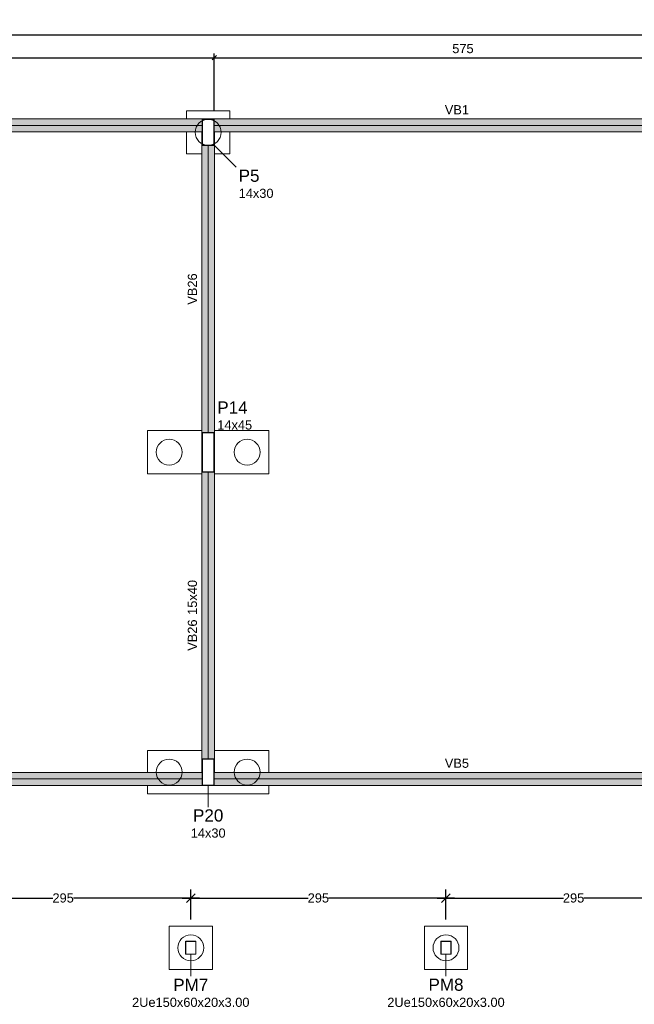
# Model space of a CAD drawing. Header units: millimetres. Extents: x 10906 to 25863, y 1966 to 4861.
# Tile 41 of 163: x 11155 to 11169, y 2960 to 2983. Entities that reach past the tile are written whole.
import ezdxf

# ---------------------------------------------------------------- set-up
doc = ezdxf.new("R2010")
doc.units = ezdxf.units.MM
doc.linetypes.add('DOT2', pattern=[3.175, 0, -3.175])
for name, color, linetype, lineweight in [('FO-Cotas', 4, 'Continuous', 5), ('FO-Eixos', 5, 'Continuous', 5), ('FO-Estacas dos blocos', 1, 'Continuous', 20), ('FO-Hachura viga', 41, 'Continuous', 5), ('FO-Pilares', 4, 'Continuous', 30), ('FO-Pilares genéricos', 30, 'Continuous', 5), ('FO-Seção das fundações', 7, 'Continuous', 5), ('FO-Textos das vigas', 7, 'Continuous', 5), ('FO-Textos dos pilares', 7, 'Continuous', 5), ('FO-Vigas', 1, 'Continuous', 20)]:
    doc.layers.add(name, color=color, linetype=linetype, lineweight=lineweight)
doc.styles.add('Arial', font='arial.ttf')
doc.styles.get("Standard").update_dxf_attribs({"font": 'arial.ttf'})
doc.dimstyles.new('UM_50.000000', dxfattribs={"dimtxt": 0.18, "dimasz": 0.2, "dimexe": 0.2, "dimexo": 0.5, "dimgap": 0, "dimtad": 1, "dimtih": 1, "dimtoh": 1, "dimlfac": 50, "dimzin": 0, "dimdsep": 46, "dimtxsty": 'Standard', "dimcen": 0.09, "dimdle": 0.2, "dimclrd": 256, "dimclre": 256, "dimclrt": 7, "dimazin": 0, "dimtfac": 1, "dimtofl": 0, "dimtmove": 0, "dimatfit": 3, "dimfxl": 1, "dimtolj": 1, "dimtzin": 0, "dimarcsym": 0})

# ---------------------------------------------------------------- blocks, each defined once
blk = doc.blocks.new('_Oblique')
at = {"color": 0, "linetype": 'ByBlock', "lineweight": -2}
blk.add_line((-0.5, -0.5), (0.5, 0.5), dxfattribs=at)
blk = doc.blocks.new('*D46')
at = {"layer": 'Defpoints', "color": 0, "transparency": 16777216}
for p in [(11159.068, 2981.83), (11147.568, 2980.418), (11159.068, 2980.418)]:
    blk.add_point(p, dxfattribs=at)
at = {"layer": 'FO-Cotas', "lineweight": -2, "transparency": 16777216}
for p, q in [((11147.468, 2981.83), (11159.168, 2981.83)), ((11147.568, 2980.618), (11147.568, 2981.93)), ((11159.068, 2980.618), (11159.068, 2981.93))]:
    blk.add_line(p, q, dxfattribs=at)
at = {"layer": 'FO-Cotas', "lineweight": -2, "transparency": 16777216, "xscale": 0.1, "yscale": 0.1, "zscale": 0.1, "rotation": 180}
blk.add_blockref('_Oblique', (11147.568, 2981.83), dxfattribs=at)
at = {"layer": 'FO-Cotas', "lineweight": -2, "transparency": 16777216, "xscale": 0.1, "yscale": 0.1, "zscale": 0.1}
blk.add_blockref('_Oblique', (11159.068, 2981.83), dxfattribs=at)
at = {"layer": 'FO-Cotas', "color": 7, "transparency": 16777216, "insert": (11153.318, 2982.041), "char_height": 0.2118, "attachment_point": 5, "rotation": 0.0057, "style": 'Arial'}
blk.add_mtext('\\A1;575', dxfattribs=at)
blk = doc.blocks.new('*D10')
at = {"layer": 'Defpoints', "color": 0, "transparency": 16777216}
for p in [(11170.568, 2981.83), (11159.068, 2980.418), (11170.568, 2980.418)]:
    blk.add_point(p, dxfattribs=at)
at = {"layer": 'FO-Cotas', "lineweight": -2, "transparency": 16777216}
for p, q in [((11158.968, 2981.83), (11170.668, 2981.83)), ((11159.068, 2980.618), (11159.068, 2981.93)), ((11170.568, 2980.618), (11170.568, 2981.93))]:
    blk.add_line(p, q, dxfattribs=at)
at = {"layer": 'FO-Cotas', "lineweight": -2, "transparency": 16777216, "xscale": 0.1, "yscale": 0.1, "zscale": 0.1, "rotation": 180}
blk.add_blockref('_Oblique', (11159.068, 2981.83), dxfattribs=at)
at = {"layer": 'FO-Cotas', "lineweight": -2, "transparency": 16777216, "xscale": 0.1, "yscale": 0.1, "zscale": 0.1}
blk.add_blockref('_Oblique', (11170.568, 2981.83), dxfattribs=at)
at = {"layer": 'FO-Cotas', "color": 7, "transparency": 16777216, "insert": (11164.818, 2982.041), "char_height": 0.2118, "attachment_point": 5, "rotation": 0.0057, "style": 'Arial'}
blk.add_mtext('\\A1;575', dxfattribs=at)
blk = doc.blocks.new('*D14')
at = {"layer": 'Defpoints', "color": 0, "transparency": 16777216}
for p in [(11194.978, 2982.359), (11112.778, 2980.418), (11194.978, 2980.418)]:
    blk.add_point(p, dxfattribs=at)
at = {"layer": 'FO-Cotas', "lineweight": -2, "transparency": 16777216}
for p, q in [((11112.778, 2980.618), (11112.778, 2982.459)), ((11194.978, 2980.618), (11194.978, 2982.459)), ((11112.678, 2982.359), (11195.078, 2982.359))]:
    blk.add_line(p, q, dxfattribs=at)
at = {"layer": 'FO-Cotas', "lineweight": -2, "transparency": 16777216, "xscale": 0.1, "yscale": 0.1, "zscale": 0.1, "rotation": 180}
blk.add_blockref('_Oblique', (11112.778, 2982.359), dxfattribs=at)
at = {"layer": 'FO-Cotas', "lineweight": -2, "transparency": 16777216, "xscale": 0.1, "yscale": 0.1, "zscale": 0.1}
blk.add_blockref('_Oblique', (11194.978, 2982.359), dxfattribs=at)
at = {"layer": 'FO-Cotas', "color": 7, "transparency": 16777216, "insert": (11153.878, 2982.571), "char_height": 0.2118, "attachment_point": 5, "rotation": 0.0057, "style": 'Arial'}
blk.add_mtext('\\A1;4110', dxfattribs=at)
blk = doc.blocks.new('*D50')
at = {"layer": 'Defpoints', "color": 0, "transparency": 16777216}
for p in [(11164.426, 2962.418), (11164.426, 2961.418), (11170.326, 2961.418)]:
    blk.add_point(p, dxfattribs=at)
at = {"layer": 'FO-Cotas', "lineweight": -2, "transparency": 16777216}
for p, q in [((11164.426, 2961.918), (11164.426, 2962.618)), ((11170.326, 2961.918), (11170.326, 2962.618)), ((11164.226, 2962.418), (11167.14, 2962.418)), ((11170.526, 2962.418), (11167.613, 2962.418))]:
    blk.add_line(p, q, dxfattribs=at)
at = {"layer": 'FO-Cotas', "lineweight": -2, "transparency": 16777216, "xscale": 0.2, "yscale": 0.2, "zscale": 0.2, "rotation": 180}
blk.add_blockref('_Oblique', (11164.426, 2962.418), dxfattribs=at)
at = {"layer": 'FO-Cotas', "lineweight": -2, "transparency": 16777216, "xscale": 0.2, "yscale": 0.2, "zscale": 0.2}
blk.add_blockref('_Oblique', (11170.326, 2962.418), dxfattribs=at)
at = {"layer": 'FO-Cotas', "color": 7, "transparency": 16777216, "insert": (11167.376, 2962.418), "char_height": 0.2118, "attachment_point": 5, "rotation": 0.0057, "style": 'Arial'}
blk.add_mtext('\\A1;295', dxfattribs=at)
blk = doc.blocks.new('*D51')
at = {"layer": 'Defpoints', "color": 0, "transparency": 16777216}
for p in [(11158.526, 2962.418), (11158.526, 2961.418), (11164.426, 2961.418)]:
    blk.add_point(p, dxfattribs=at)
at = {"layer": 'FO-Cotas', "lineweight": -2, "transparency": 16777216}
for p, q in [((11158.526, 2961.918), (11158.526, 2962.618)), ((11164.426, 2961.918), (11164.426, 2962.618)), ((11158.326, 2962.418), (11161.24, 2962.418)), ((11164.626, 2962.418), (11161.713, 2962.418))]:
    blk.add_line(p, q, dxfattribs=at)
at = {"layer": 'FO-Cotas', "lineweight": -2, "transparency": 16777216, "xscale": 0.2, "yscale": 0.2, "zscale": 0.2, "rotation": 180}
blk.add_blockref('_Oblique', (11158.526, 2962.418), dxfattribs=at)
at = {"layer": 'FO-Cotas', "lineweight": -2, "transparency": 16777216, "xscale": 0.2, "yscale": 0.2, "zscale": 0.2}
blk.add_blockref('_Oblique', (11164.426, 2962.418), dxfattribs=at)
at = {"layer": 'FO-Cotas', "color": 7, "transparency": 16777216, "insert": (11161.476, 2962.418), "char_height": 0.2118, "attachment_point": 5, "rotation": 0.0057, "style": 'Arial'}
blk.add_mtext('\\A1;295', dxfattribs=at)
blk = doc.blocks.new('*D52')
at = {"layer": 'Defpoints', "color": 0, "transparency": 16777216}
for p in [(11152.626, 2962.418), (11152.626, 2961.418), (11158.526, 2961.418)]:
    blk.add_point(p, dxfattribs=at)
at = {"layer": 'FO-Cotas', "lineweight": -2, "transparency": 16777216}
for p, q in [((11152.626, 2961.918), (11152.626, 2962.618)), ((11158.526, 2961.918), (11158.526, 2962.618)), ((11152.426, 2962.418), (11155.34, 2962.418)), ((11158.726, 2962.418), (11155.813, 2962.418))]:
    blk.add_line(p, q, dxfattribs=at)
at = {"layer": 'FO-Cotas', "lineweight": -2, "transparency": 16777216, "xscale": 0.2, "yscale": 0.2, "zscale": 0.2, "rotation": 180}
blk.add_blockref('_Oblique', (11152.626, 2962.418), dxfattribs=at)
at = {"layer": 'FO-Cotas', "lineweight": -2, "transparency": 16777216, "xscale": 0.2, "yscale": 0.2, "zscale": 0.2}
blk.add_blockref('_Oblique', (11158.526, 2962.418), dxfattribs=at)
at = {"layer": 'FO-Cotas', "color": 7, "transparency": 16777216, "insert": (11155.576, 2962.418), "char_height": 0.2118, "attachment_point": 5, "rotation": 0.0057, "style": 'Arial'}
blk.add_mtext('\\A1;295', dxfattribs=at)

msp = doc.modelspace()

# ---------------------------------------------------------------- hatches: boundary and pattern name
at = {"layer": 'FO-Hachura viga', "linetype": 'Continuous'}
for points in [[(11158.7885, 2980.11751), (11158.7885, 2980.11751), (11158.7885, 2980.40751), (11159.0685, 2980.40751), (11159.0685, 2980.41751), (11147.5685, 2980.41751), (11147.5685, 2980.11751), (11158.7885, 2980.11751)], [(11170.2885, 2980.11751), (11170.2885, 2980.11751), (11170.2885, 2980.40751), (11170.5685, 2980.40751), (11170.5685, 2980.41751), (11159.0685, 2980.41751), (11159.0685, 2980.11751), (11170.2885, 2980.11751)], [(11159.0685, 2973.16751), (11159.0685, 2973.16751), (11159.0685, 2972.26751), (11159.0785, 2972.26751), (11159.0785, 2980.11751), (11159.0685, 2980.11751), (11159.0685, 2979.80751), (11158.7885, 2979.80751), (11158.7885, 2980.11751), (11158.7785, 2980.11751), (11158.7785, 2972.26751), (11158.7885, 2972.26751), (11158.7885, 2973.16751), (11159.0685, 2973.16751)], [(11159.0785, 2973.16751), (11159.0785, 2973.16751), (11159.0685, 2973.16751), (11159.0685, 2972.26751), (11158.7885, 2972.26751), (11158.7885, 2973.16751), (11158.7785, 2973.16751), (11158.7785, 2965.31751), (11158.7885, 2965.31751), (11158.7885, 2965.62751), (11159.0685, 2965.62751), (11159.0685, 2965.31751), (11159.0785, 2965.31751), (11159.0785, 2973.16751)], [(11147.5685, 2965.31751), (11147.5685, 2965.31751), (11147.5685, 2965.02751), (11147.2885, 2965.02751), (11147.2885, 2965.01751), (11158.7885, 2965.01751), (11158.7885, 2965.31751), (11147.5685, 2965.31751)], [(11170.5785, 2965.31751), (11170.5785, 2965.31751), (11170.5685, 2965.31751), (11170.5685, 2965.02751), (11170.2885, 2965.02751), (11170.2885, 2965.31751), (11159.0685, 2965.31751), (11159.0685, 2965.02751), (11158.7885, 2965.02751), (11158.7885, 2965.01751), (11170.5785, 2965.01751), (11170.5785, 2965.31751)]]:
    msp.add_hatch(color=256, dxfattribs=at).paths.add_polyline_path(points)

# ---------------------------------------------------------------- linework, layer by layer
at = {"layer": 'FO-Cotas'}
for p, q in [((11159.0685, 2979.80751), (11159.57682, 2979.29919)), ((11158.9285, 2965.02751), (11158.9285, 2964.51919)), ((11158.5265, 2961.11751), (11158.5265, 2960.60919)), ((11164.4265, 2961.11751), (11164.4265, 2960.60919))]:
    msp.add_line(p, q, dxfattribs=at)
at = {"layer": 'FO-Eixos'}
for p, q in [((11147.5685, 2980.26751), (11158.7885, 2980.26751)), ((11159.0685, 2980.26751), (11170.2885, 2980.26751)), ((11158.9285, 2973.16751), (11158.9285, 2979.80751)), ((11158.9285, 2965.62751), (11158.9285, 2972.26751)), ((11147.5685, 2965.16751), (11158.7885, 2965.16751)), ((11159.0685, 2965.16751), (11170.2885, 2965.16751))]:
    msp.add_line(p, q, dxfattribs=at)
at = {"layer": 'FO-Estacas dos blocos'}
for centre in [(11158.9285, 2980.10751), (11158.0285, 2972.71751), (11159.8285, 2972.71751), (11158.0285, 2965.32751), (11159.8285, 2965.32751), (11158.5265, 2961.26751), (11164.4265, 2961.26751)]:
    msp.add_circle(centre, 0.3, dxfattribs=at)
at = {"layer": 'FO-Pilares'}
for points in [[(11158.7885, 2979.80751), (11158.9285, 2979.80751), (11159.0685, 2979.80751), (11159.0685, 2980.10751), (11159.0685, 2980.40751), (11158.9285, 2980.40751), (11158.7885, 2980.40751), (11158.7885, 2980.10751), (11158.7885, 2979.80751)], [(11158.7885, 2972.26751), (11158.9285, 2972.26751), (11159.0685, 2972.26751), (11159.0685, 2972.71751), (11159.0685, 2973.16751), (11158.9285, 2973.16751), (11158.7885, 2973.16751), (11158.7885, 2972.71751), (11158.7885, 2972.26751)], [(11158.7885, 2965.02751), (11158.9285, 2965.02751), (11159.0685, 2965.02751), (11159.0685, 2965.32751), (11159.0685, 2965.62751), (11158.9285, 2965.62751), (11158.7885, 2965.62751), (11158.7885, 2965.32751), (11158.7885, 2965.02751)]]:
    msp.add_lwpolyline(points, close=True, dxfattribs=at)
at = {"layer": 'FO-Pilares genéricos'}
for points in [[(11158.6405, 2961.41751), (11158.64144, 2961.41743), (11158.64235, 2961.41721), (11158.64322, 2961.41685), (11158.64402, 2961.41636), (11158.64474, 2961.41575), (11158.64535, 2961.41503), (11158.64584, 2961.41423), (11158.6462, 2961.41336), (11158.64642, 2961.41244), (11158.6465, 2961.41151), (11158.6465, 2961.12351), (11158.64642, 2961.12257), (11158.6462, 2961.12165), (11158.64584, 2961.12078), (11158.64535, 2961.11998), (11158.64474, 2961.11926), (11158.64402, 2961.11865), (11158.64322, 2961.11816), (11158.64235, 2961.1178), (11158.64144, 2961.11758), (11158.6405, 2961.11751), (11158.4125, 2961.11751), (11158.41156, 2961.11758), (11158.41064, 2961.1178), (11158.40977, 2961.11816), (11158.40897, 2961.11865), (11158.40825, 2961.11926), (11158.40764, 2961.11998), (11158.40715, 2961.12078), (11158.40679, 2961.12165), (11158.40657, 2961.12257), (11158.4065, 2961.12351), (11158.4065, 2961.41151), (11158.40657, 2961.41244), (11158.40679, 2961.41336), (11158.40715, 2961.41423), (11158.40764, 2961.41503), (11158.40825, 2961.41575), (11158.40897, 2961.41636), (11158.40977, 2961.41685), (11158.41064, 2961.41721), (11158.41156, 2961.41743), (11158.4125, 2961.41751), (11158.6405, 2961.41751)], [(11158.6345, 2961.41151), (11158.63544, 2961.41143), (11158.63635, 2961.41121), (11158.63722, 2961.41085), (11158.63802, 2961.41036), (11158.63874, 2961.40975), (11158.63935, 2961.40903), (11158.63984, 2961.40823), (11158.6402, 2961.40736), (11158.64042, 2961.40644), (11158.6405, 2961.40551), (11158.6405, 2961.12951), (11158.64042, 2961.12857), (11158.6402, 2961.12765), (11158.63984, 2961.12678), (11158.63935, 2961.12598), (11158.63874, 2961.12526), (11158.63802, 2961.12465), (11158.63722, 2961.12416), (11158.63635, 2961.1238), (11158.63544, 2961.12358), (11158.6345, 2961.12351), (11158.4185, 2961.12351), (11158.41756, 2961.12358), (11158.41664, 2961.1238), (11158.41577, 2961.12416), (11158.41497, 2961.12465), (11158.41425, 2961.12526), (11158.41364, 2961.12598), (11158.41315, 2961.12678), (11158.41279, 2961.12765), (11158.41257, 2961.12857), (11158.4125, 2961.12951), (11158.4125, 2961.40551), (11158.41257, 2961.40644), (11158.41279, 2961.40736), (11158.41315, 2961.40823), (11158.41364, 2961.40903), (11158.41425, 2961.40975), (11158.41497, 2961.41036), (11158.41577, 2961.41085), (11158.41664, 2961.41121), (11158.41756, 2961.41143), (11158.4185, 2961.41151), (11158.6345, 2961.41151)], [(11164.5405, 2961.41751), (11164.54144, 2961.41743), (11164.54235, 2961.41721), (11164.54322, 2961.41685), (11164.54402, 2961.41636), (11164.54474, 2961.41575), (11164.54535, 2961.41503), (11164.54584, 2961.41423), (11164.5462, 2961.41336), (11164.54642, 2961.41244), (11164.5465, 2961.41151), (11164.5465, 2961.12351), (11164.54642, 2961.12257), (11164.5462, 2961.12165), (11164.54584, 2961.12078), (11164.54535, 2961.11998), (11164.54474, 2961.11926), (11164.54402, 2961.11865), (11164.54322, 2961.11816), (11164.54235, 2961.1178), (11164.54144, 2961.11758), (11164.5405, 2961.11751), (11164.3125, 2961.11751), (11164.31156, 2961.11758), (11164.31064, 2961.1178), (11164.30977, 2961.11816), (11164.30897, 2961.11865), (11164.30825, 2961.11926), (11164.30764, 2961.11998), (11164.30715, 2961.12078), (11164.30679, 2961.12165), (11164.30657, 2961.12257), (11164.3065, 2961.12351), (11164.3065, 2961.41151), (11164.30657, 2961.41244), (11164.30679, 2961.41336), (11164.30715, 2961.41423), (11164.30764, 2961.41503), (11164.30825, 2961.41575), (11164.30897, 2961.41636), (11164.30977, 2961.41685), (11164.31064, 2961.41721), (11164.31156, 2961.41743), (11164.3125, 2961.41751), (11164.5405, 2961.41751)], [(11164.5345, 2961.41151), (11164.53544, 2961.41143), (11164.53635, 2961.41121), (11164.53722, 2961.41085), (11164.53802, 2961.41036), (11164.53874, 2961.40975), (11164.53935, 2961.40903), (11164.53984, 2961.40823), (11164.5402, 2961.40736), (11164.54042, 2961.40644), (11164.5405, 2961.40551), (11164.5405, 2961.12951), (11164.54042, 2961.12857), (11164.5402, 2961.12765), (11164.53984, 2961.12678), (11164.53935, 2961.12598), (11164.53874, 2961.12526), (11164.53802, 2961.12465), (11164.53722, 2961.12416), (11164.53635, 2961.1238), (11164.53544, 2961.12358), (11164.5345, 2961.12351), (11164.3185, 2961.12351), (11164.31756, 2961.12358), (11164.31664, 2961.1238), (11164.31577, 2961.12416), (11164.31497, 2961.12465), (11164.31425, 2961.12526), (11164.31364, 2961.12598), (11164.31315, 2961.12678), (11164.31279, 2961.12765), (11164.31257, 2961.12857), (11164.3125, 2961.12951), (11164.3125, 2961.40551), (11164.31257, 2961.40644), (11164.31279, 2961.40736), (11164.31315, 2961.40823), (11164.31364, 2961.40903), (11164.31425, 2961.40975), (11164.31497, 2961.41036), (11164.31577, 2961.41085), (11164.31664, 2961.41121), (11164.31756, 2961.41143), (11164.3185, 2961.41151), (11164.5345, 2961.41151)]]:
    msp.add_lwpolyline(points, close=True, dxfattribs=at)
at = {"layer": 'FO-Pilares genéricos', "linetype": 'DOT2', "ltscale": 0.05}
for points in [[(11158.4065, 2961.11751), (11158.5265, 2961.11751), (11158.6465, 2961.11751), (11158.6465, 2961.26751), (11158.6465, 2961.41751), (11158.5265, 2961.41751), (11158.4065, 2961.41751), (11158.4065, 2961.26751), (11158.4065, 2961.11751)], [(11158.4065, 2961.11751), (11158.5265, 2961.11751), (11158.6465, 2961.11751), (11158.6465, 2961.26751), (11158.6465, 2961.41751), (11158.5265, 2961.41751), (11158.4065, 2961.41751), (11158.4065, 2961.26751), (11158.4065, 2961.11751)], [(11164.3065, 2961.11751), (11164.4265, 2961.11751), (11164.5465, 2961.11751), (11164.5465, 2961.26751), (11164.5465, 2961.41751), (11164.4265, 2961.41751), (11164.3065, 2961.41751), (11164.3065, 2961.26751), (11164.3065, 2961.11751)], [(11164.3065, 2961.11751), (11164.4265, 2961.11751), (11164.5465, 2961.11751), (11164.5465, 2961.26751), (11164.5465, 2961.41751), (11164.4265, 2961.41751), (11164.3065, 2961.41751), (11164.3065, 2961.26751), (11164.3065, 2961.11751)]]:
    msp.add_lwpolyline(points, close=True, dxfattribs=at)
at = {"layer": 'FO-Seção das fundações'}
for points in [[(11158.4285, 2980.60751), (11158.4285, 2980.41751)], [(11158.4285, 2980.60751), (11159.4285, 2980.60751)], [(11159.4285, 2980.41751), (11159.4285, 2980.60751)], [(11158.4285, 2980.11751), (11158.4285, 2979.60751)], [(11159.4285, 2979.60751), (11159.4285, 2980.11751)], [(11158.7785, 2979.60751), (11158.4285, 2979.60751)], [(11159.4285, 2979.60751), (11159.0785, 2979.60751)], [(11157.5285, 2973.21751), (11157.5285, 2972.21751)], [(11157.5285, 2973.21751), (11158.7785, 2973.21751)], [(11159.0785, 2973.21751), (11160.3285, 2973.21751)], [(11160.3285, 2972.21751), (11160.3285, 2973.21751)], [(11158.7785, 2972.21751), (11157.5285, 2972.21751)], [(11160.3285, 2972.21751), (11159.0785, 2972.21751)], [(11157.5285, 2965.82751), (11157.5285, 2965.31751)], [(11157.5285, 2965.82751), (11158.7785, 2965.82751)], [(11159.0785, 2965.82751), (11160.3285, 2965.82751)], [(11160.3285, 2965.31751), (11160.3285, 2965.82751)], [(11157.5285, 2965.01751), (11157.5285, 2964.82751)], [(11160.3285, 2964.82751), (11160.3285, 2965.01751)], [(11160.3285, 2964.82751), (11157.5285, 2964.82751)], [(11158.0265, 2961.76751), (11159.0265, 2961.76751)], [(11158.0265, 2961.76751), (11158.0265, 2960.76751)], [(11159.0265, 2960.76751), (11159.0265, 2961.76751)], [(11163.9265, 2961.76751), (11164.9265, 2961.76751)], [(11163.9265, 2961.76751), (11163.9265, 2960.76751)], [(11164.9265, 2960.76751), (11164.9265, 2961.76751)], [(11159.0265, 2960.76751), (11158.0265, 2960.76751)], [(11164.9265, 2960.76751), (11163.9265, 2960.76751)]]:
    msp.add_lwpolyline(points, dxfattribs=at)
at = {"layer": 'FO-Vigas'}
for p, q in [((11147.5685, 2980.41751), (11159.0685, 2980.41751)), ((11159.0685, 2980.41751), (11170.5685, 2980.41751)), ((11147.5785, 2980.11751), (11158.7785, 2980.11751)), ((11158.7785, 2973.16751), (11158.7785, 2980.11751)), ((11159.0785, 2980.11751), (11170.2785, 2980.11751)), ((11159.0785, 2972.26751), (11159.0785, 2980.11751)), ((11158.7785, 2965.31751), (11158.7785, 2973.16751)), ((11159.0785, 2965.31751), (11159.0785, 2972.26751)), ((11147.5785, 2965.31751), (11158.7785, 2965.31751)), ((11159.0785, 2965.31751), (11170.2785, 2965.31751)), ((11147.2885, 2965.01751), (11158.7885, 2965.01751)), ((11158.7885, 2965.01751), (11170.5785, 2965.01751))]:
    msp.add_line(p, q, dxfattribs=at)

# ---------------------------------------------------------------- texts
at = {"layer": 'FO-Textos das vigas', "char_height": 0.2118, "attachment_point": 8, "line_spacing_factor": 0.798, "style": 'Arial'}
for s, insert, width in [('VB1', (11164.6785, 2980.52341), 1.1359886), ('VB5', (11164.6785, 2965.42341), 1.1194475)]:
    msp.add_mtext(s, dxfattribs=dict(at, insert=insert, width=width))
at = {"layer": 'FO-Textos das vigas', "char_height": 0.2118, "rotation": 90, "line_spacing_factor": 0.798, "style": 'Arial'}
for s, insert, width, attachment_point in [('VB26', (11158.6726, 2976.48751), 1.466084, 8), ('15x40', (11158.6726, 2968.95918), 1.6070419, 7), ('VB26', (11158.6726, 2968.85328), 1.4483573, 9)]:
    msp.add_mtext(s, dxfattribs=dict(at, insert=insert, width=width, attachment_point=attachment_point))
at = {"layer": 'FO-Textos dos pilares', "line_spacing_factor": 0.798, "style": 'Arial'}
for s, insert, char_height, width, attachment_point in [('P5', (11159.6333, 2978.96031), 0.2824, 0.973715, 7), ('14x30', (11159.6333, 2978.58966), 0.2118, 1.6307878, 7), ('P14', (11159.1391, 2973.60876), 0.2824, 1.4092802, 7), ('14x45', (11159.1391, 2973.23811), 0.2118, 1.6070419, 7), ('P20', (11158.9285, 2964.18031), 0.2824, 1.4092802, 8), ('14x30', (11158.9285, 2963.80966), 0.2118, 1.6070419, 8), ('PM7', (11158.5265, 2960.27031), 0.2824, 1.6293595, 8), ('PM8', (11164.4265, 2960.27031), 0.2824, 1.6293595, 8), ('2Ue150x60x20x3.00', (11158.5265, 2959.89966), 0.2118, 5.4125862, 8), ('2Ue150x60x20x3.00', (11164.4265, 2959.89966), 0.2118, 5.4125862, 8)]:
    msp.add_mtext(s, dxfattribs=dict(at, insert=insert, char_height=char_height, width=width, attachment_point=attachment_point))

# ---------------------------------------------------------------- dimensions: what is measured, and where the dimension line sits
at = {"layer": 'FO-Cotas'}
for base, p1, p2, picture, middle in [((11194.9785, 2982.35901), (11112.7785, 2980.41751), (11194.9785, 2980.41751), '*D14', (11153.8785, 2982.57081)), ((11159.0685, 2981.82951), (11147.5685, 2980.41751), (11159.0685, 2980.41751), '*D46', (11153.3185, 2982.04131)), ((11170.5685, 2981.82951), (11159.0685, 2980.41751), (11170.5685, 2980.41751), '*D10', (11164.8185, 2982.04131))]:
    dim = msp.add_linear_dim(base=base, p1=p1, p2=p2, dimstyle='UM_50.000000', override={"dimtxt": 0.2118, "dimasz": 0.1, "dimexe": 0.1, "dimexo": 0.2, "dimtad": 1, "dimtih": 0, "dimtoh": 0, "dimdec": 1, "dimlfac": 50, "dimzin": 8, "dimtxsty": 'Arial', "dimblk": 'Oblique', "dimblk1": 'Oblique', "dimblk2": 'Oblique', "dimsah": 1, "dimdle": 0.1, "dimse1": 0, "dimse2": 0, "dimclrt": 7, "dimadec": 1, "dimazin": 3, "dimtmove": 2, "dimldrblk": 'Oblique'}, dxfattribs=at)
    dim.commit()
    dim.dimension.update_dxf_attribs({"geometry": picture, "text_midpoint": middle, "dimtype": 160, "text_rotation": 0.00573})
for base, p1, p2, picture, middle in [((11152.6265, 2962.41751), (11158.5265, 2961.41751), (11152.6265, 2961.41751), '*D52', (11155.5765, 2962.41751)), ((11158.5265, 2962.41751), (11164.4265, 2961.41751), (11158.5265, 2961.41751), '*D51', (11161.4765, 2962.41751)), ((11164.4265, 2962.41751), (11170.3265, 2961.41751), (11164.4265, 2961.41751), '*D50', (11167.3765, 2962.41751))]:
    dim = msp.add_linear_dim(base=base, p1=p1, p2=p2, dimstyle='UM_50.000000', override={"dimtxt": 0.2118, "dimtih": 0, "dimtoh": 0, "dimzin": 8, "dimtxsty": 'Arial', "dimblk": 'Oblique', "dimblk1": 'Oblique', "dimblk2": 'Oblique', "dimsah": 1, "dimclrt": 7, "dimazin": 3, "dimtmove": 2, "dimldrblk": 'Oblique'}, dxfattribs=at)
    dim.commit()
    dim.dimension.update_dxf_attribs({"geometry": picture, "text_midpoint": middle, "text_rotation": 0.00573})

doc.saveas('drawing.dxf')
